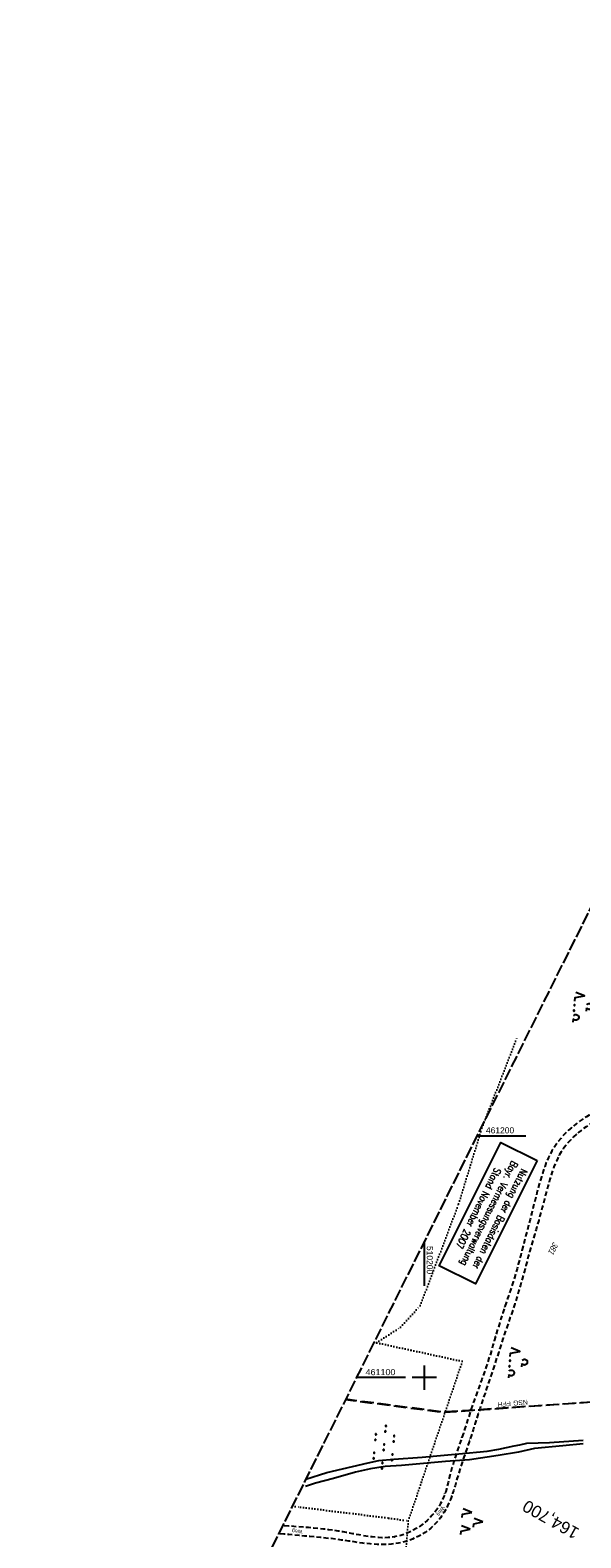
# Model space of a CAD drawing. Extents: x 510037 to 510706, y 460701 to 461658.
# Tile 10 of 34: x 510037 to 510265, y 461034 to 461657. Entities that reach past the tile are written whole.
import ezdxf
from ezdxf.enums import TextEntityAlignment as Align

# ---------------------------------------------------------------- set-up
doc = ezdxf.new("R2010")
doc.units = 0
doc.header["$LTSCALE"] = 10
doc.header["$MEASUREMENT"] = 0
for name, pattern in [('LT00', [0]), ('LT05', [0.7, 0.5, -0.2]), ('LT11', [0.3, 0.2, -0.1]), ('LT14', [0.6, 0.5, -0.1]), ('LT17', [0.15, 0.1, -0.05]), ('PUNKTX2_STR', [0.6, 0.1, -0.5])]:
    doc.linetypes.add(name, pattern=pattern)
doc.layers.get('0').update_dxf_attribs({"linetype": 'LT00'})
for name, color, linetype in [('--EK_FBR', 1, 'LT00'), ('--EK_ST-93-1', 30, 'LT17'), ('DFK_FLUR_NR', 250, 'LT00'), ('DFK_NUTZUNG', 250, 'LT00'), ('DFK_NUTZUNGSGRENZE', 70, 'PUNKTX2_STR'), ('DFK_STAND', 22, 'LT00'), ('DFK_TOPO-ANL', 252, 'LT00'), ('FELDWEG_TEXT', 250, 'Continuous'), ('FFH', 61, 'LT05'), ('FFH_TEXT', 61, 'LT00'), ('NSG', 61, 'LT05'), ('NSG_TEXT', 61, 'LT00'), ('V108_FELDWEG', 250, 'LT11'), ('V108_RASTER', 250, 'LT00')]:
    doc.layers.add(name, color=color, linetype=linetype)
doc.layers.add('-BLATT_108-RAND', color=7, linetype='LT14', plot=False)
doc.styles.add('Beschrift', font='ARIAL.TTF')
doc.styles.get("Standard").update_dxf_attribs({"font": 'ARIAL.TTF'})
doc.styles.add('Versorgungsltg', font='ARIAL.TTF', dxfattribs={"width": 0.8, "height": 2})

# ---------------------------------------------------------------- blocks, each defined once
blk = doc.blocks.new('SYMB7161')
at = {"color": 0, "linetype": 'ByBlock'}
for p, q in [((-0.045, 0.2), (0.095, 0.2)), ((-0.010394, 0.36196), (0.00202, 0.33426)), ((-0.13, -0.287081), (-0.13, -0.312919)), ((-0.125, -0.317106), (-0.125, -0.282895)), ((-0.12, -0.280836), (-0.12, -0.319164)), ((-0.115, -0.319796), (-0.115, -0.280204)), ((-0.11, -0.280836), (-0.11, -0.319164)), ((-0.105, -0.317106), (-0.105, -0.282895)), ((-0.1, -0.287081), (-0.1, -0.312919)), ((-0.095, -0.300126), (-0.095, -0.299855)), ((0.1, -0.287081), (0.1, -0.312919)), ((0.105, -0.317106), (0.105, -0.282895)), ((0.11, -0.280836), (0.11, -0.319164)), ((0.115, -0.319796), (0.115, -0.280204)), ((0.12, -0.280836), (0.12, -0.319164)), ((0.125, -0.317106), (0.125, -0.282895)), ((0.13, -0.287081), (0.13, -0.312919)), ((0.135, -0.300126), (0.135, -0.299855)), ((0.455, -0.3), (0.595, -0.3))]:
    blk.add_line(p, q, dxfattribs=at)
for points in [[(-0.285, -0.3), (-0.425, -0.3), (-0.535, 0.07), (-0.645, -0.3)], [(-0.183816, 0.201692), (-0.205967, 0.222447), (-0.222225, 0.248081), (-0.231557, 0.276966), (-0.23337, 0.307267), (-0.227549, 0.337058), (-0.214463, 0.364448), (-0.194944, 0.387696), (-0.170232, 0.405324), (-0.141898, 0.416213), (-0.11174, 0.419672), (-0.081676, 0.415479), (-0.053615, 0.403902), (-0.02934, 0.385677), (-0.010394, 0.36196)], [(-0.005471, 0.245438), (-0.022349, 0.220208), (-0.045, 0.2)], [(0.00202, 0.33426), (0.007114, 0.304335), (0.004563, 0.274087), (-0.005471, 0.245438)], [(-0.095, -0.3), (-0.096981, -0.291322), (-0.10253, -0.284363), (-0.11055, -0.280501), (-0.11945, -0.280501), (-0.12747, -0.284363), (-0.133019, -0.291322), (-0.135, -0.3), (-0.133019, -0.308678), (-0.12747, -0.315637), (-0.11945, -0.319499), (-0.11055, -0.319499), (-0.10253, -0.315637), (-0.096981, -0.308678), (-0.095, -0.3)], [(0.135, -0.3), (0.133019, -0.291322), (0.12747, -0.284363), (0.11945, -0.280501), (0.11055, -0.280501), (0.10253, -0.284363), (0.096981, -0.291322), (0.095, -0.3), (0.096981, -0.308678), (0.10253, -0.315637), (0.11055, -0.319499), (0.11945, -0.319499), (0.12747, -0.315637), (0.133019, -0.308678), (0.135, -0.3)], [(0.316184, -0.298308), (0.293761, -0.277945), (0.277151, -0.252617), (0.267411, -0.223936), (0.265164, -0.19373), (0.270551, -0.163923), (0.283231, -0.136415), (0.302394, -0.112959), (0.32682, -0.095047), (0.354953, -0.083823), (0.385, -0.08), (0.415047, -0.083823), (0.44318, -0.095047), (0.467606, -0.112959), (0.486769, -0.136415), (0.499449, -0.163923), (0.504836, -0.19373), (0.502589, -0.223936), (0.492849, -0.252617), (0.476239, -0.277945), (0.453816, -0.298308)]]:
    blk.add_lwpolyline(points, dxfattribs=at)
blk = doc.blocks.new('SYMB7221')
at = {"color": 0, "linetype": 'ByBlock'}
for p, q in [((0, 0.435), (-0.11, 0.065)), ((0.11, 0.065), (0, 0.435)), ((0.25, 0.065), (0.11, 0.065)), ((-0.35, -0.065), (-0.46, -0.435)), ((0.35, -0.065), (0.24, -0.435))]:
    blk.add_line(p, q, dxfattribs=at)
for points in [[(-0.1, -0.435), (-0.24, -0.435), (-0.35, -0.065)], [(0.6, -0.435), (0.46, -0.435), (0.35, -0.065)]]:
    blk.add_lwpolyline(points, dxfattribs=at)
blk = doc.blocks.new('SYMB7110')
at = {"color": 0, "linetype": 'ByBlock'}
for p, q in [((-0.9, 0.012919), (-0.9, -0.012919)), ((-0.895, -0.017106), (-0.895, 0.017105)), ((-0.89, 0.019164), (-0.89, -0.019164)), ((-0.885, -0.019797), (-0.885, 0.019796)), ((-0.88, 0.019164), (-0.88, -0.019164)), ((-0.875, -0.017106), (-0.875, 0.017105)), ((-0.87, 0.012919), (-0.87, -0.012919)), ((-0.865, -0.000126), (-0.865, 0.000145)), ((-0.67, 0.012919), (-0.67, -0.012919)), ((-0.665, -0.017106), (-0.665, 0.017105)), ((-0.66, 0.019164), (-0.66, -0.019164)), ((-0.655, -0.019797), (-0.655, 0.019796)), ((-0.65, 0.019164), (-0.65, -0.019164)), ((-0.645, -0.017106), (-0.645, 0.017105)), ((-0.64, 0.012919), (-0.64, -0.012919)), ((-0.635, -0.000126), (-0.635, 0.000145)), ((-0.515, 0.392919), (-0.515, 0.367081)), ((-0.51, 0.362895), (-0.51, 0.397105)), ((-0.505, 0.399164), (-0.505, 0.360836)), ((-0.5, 0.360204), (-0.5, 0.399796)), ((-0.495, 0.399164), (-0.495, 0.360836)), ((-0.49, 0.362895), (-0.49, 0.397105)), ((-0.485, 0.392919), (-0.485, 0.367081)), ((-0.48, 0.379874), (-0.48, 0.380145)), ((-0.285, 0.392919), (-0.285, 0.367081)), ((-0.28, 0.362895), (-0.28, 0.397105)), ((-0.275, 0.399164), (-0.275, 0.360836)), ((-0.27, 0.360204), (-0.27, 0.399796)), ((-0.265, 0.399164), (-0.265, 0.360836)), ((-0.26, 0.362895), (-0.26, 0.397105)), ((-0.255, 0.392919), (-0.255, 0.367081)), ((-0.25, 0.379874), (-0.25, 0.380146)), ((-0.13, 0.012919), (-0.13, -0.012919)), ((-0.125, -0.017105), (-0.125, 0.017105)), ((-0.12, 0.019164), (-0.12, -0.019164)), ((-0.115, -0.019796), (-0.115, 0.019796)), ((-0.11, 0.019164), (-0.11, -0.019164)), ((-0.105, -0.017105), (-0.105, 0.017105)), ((-0.1, 0.012919), (-0.1, -0.012919)), ((-0.095, -0.000126), (-0.095, 0.000146)), ((0.1, 0.012919), (0.1, -0.012919)), ((0.105, -0.017105), (0.105, 0.017105)), ((0.11, 0.019164), (0.11, -0.019164)), ((0.115, -0.019796), (0.115, 0.019796)), ((0.12, 0.019164), (0.12, -0.019164)), ((0.125, -0.017105), (0.125, 0.017105)), ((0.13, 0.012919), (0.13, -0.012919)), ((0.135, -0.000126), (0.135, 0.000146)), ((0.255, 0.392919), (0.255, 0.367081)), ((0.26, 0.362895), (0.26, 0.397105)), ((0.265, 0.399164), (0.265, 0.360836)), ((0.27, 0.360204), (0.27, 0.399796)), ((0.275, 0.399164), (0.275, 0.360836)), ((0.28, 0.362895), (0.28, 0.397105)), ((0.285, 0.392919), (0.285, 0.367081)), ((0.29, 0.379874), (0.29, 0.380145)), ((0.485, 0.392919), (0.485, 0.367081)), ((0.49, 0.362895), (0.49, 0.397105)), ((0.495, 0.399164), (0.495, 0.360836)), ((0.5, 0.360204), (0.5, 0.399796)), ((0.505, 0.399164), (0.505, 0.360836)), ((0.51, 0.362895), (0.51, 0.397105)), ((0.515, 0.392919), (0.515, 0.367081)), ((0.52, 0.379874), (0.52, 0.380146)), ((0.64, 0.012919), (0.64, -0.012919)), ((0.645, -0.017105), (0.645, 0.017105)), ((0.65, 0.019164), (0.65, -0.019164)), ((0.655, -0.019796), (0.655, 0.019796)), ((0.66, 0.019164), (0.66, -0.019164)), ((0.665, -0.017105), (0.665, 0.017105)), ((0.67, 0.012919), (0.67, -0.012919)), ((0.675, -0.000126), (0.675, 0.000146)), ((0.87, 0.012919), (0.87, -0.012919)), ((0.875, -0.017105), (0.875, 0.017105)), ((0.88, 0.019164), (0.88, -0.019164)), ((0.885, -0.019796), (0.885, 0.019796)), ((0.89, 0.019164), (0.89, -0.019164)), ((0.895, -0.017105), (0.895, 0.017105)), ((0.9, 0.012919), (0.9, -0.012919)), ((0.905, -0.000126), (0.905, 0.000146)), ((-0.515, -0.367081), (-0.515, -0.392919)), ((-0.51, -0.397105), (-0.51, -0.362895)), ((-0.505, -0.360836), (-0.505, -0.399164)), ((-0.5, -0.399796), (-0.5, -0.360204)), ((-0.495, -0.360836), (-0.495, -0.399164)), ((-0.49, -0.397106), (-0.49, -0.362895)), ((-0.485, -0.367081), (-0.485, -0.392919)), ((-0.48, -0.380126), (-0.48, -0.379855)), ((-0.285, -0.367081), (-0.285, -0.392919)), ((-0.28, -0.397105), (-0.28, -0.362895)), ((-0.275, -0.360836), (-0.275, -0.399164)), ((-0.27, -0.399796), (-0.27, -0.360204)), ((-0.265, -0.360836), (-0.265, -0.399164)), ((-0.26, -0.397105), (-0.26, -0.362895)), ((-0.255, -0.367081), (-0.255, -0.392919)), ((-0.25, -0.380126), (-0.25, -0.379855)), ((0.255, -0.367081), (0.255, -0.392919)), ((0.26, -0.397105), (0.26, -0.362895)), ((0.265, -0.360836), (0.265, -0.399164)), ((0.27, -0.399796), (0.27, -0.360204)), ((0.275, -0.360836), (0.275, -0.399164)), ((0.28, -0.397105), (0.28, -0.362895)), ((0.285, -0.367081), (0.285, -0.392919)), ((0.29, -0.380126), (0.29, -0.379855)), ((0.485, -0.367081), (0.485, -0.392919)), ((0.49, -0.397105), (0.49, -0.362895)), ((0.495, -0.360836), (0.495, -0.399164)), ((0.5, -0.399796), (0.5, -0.360204)), ((0.505, -0.360836), (0.505, -0.399164)), ((0.51, -0.397105), (0.51, -0.362895)), ((0.515, -0.367081), (0.515, -0.392919)), ((0.52, -0.380126), (0.52, -0.379855))]:
    blk.add_line(p, q, dxfattribs=at)
for points in [[(-0.865, 0), (-0.866981, 0.008678), (-0.87253, 0.015637), (-0.88055, 0.019498), (-0.88945, 0.019498), (-0.89747, 0.015637), (-0.903019, 0.008678), (-0.905, 0)], [(-0.905, 0), (-0.903019, -0.008678), (-0.89747, -0.015637), (-0.88945, -0.019499), (-0.88055, -0.019499), (-0.87253, -0.015637), (-0.866981, -0.008678), (-0.865, 0)], [(-0.635, 0), (-0.636981, 0.008678), (-0.64253, 0.015637), (-0.65055, 0.019498), (-0.65945, 0.019498), (-0.66747, 0.015637), (-0.673019, 0.008678), (-0.675, 0)], [(-0.675, 0), (-0.673019, -0.008678), (-0.66747, -0.015637), (-0.65945, -0.019499), (-0.65055, -0.019499), (-0.64253, -0.015637), (-0.636981, -0.008678), (-0.635, 0)], [(-0.48, 0.38), (-0.481981, 0.388678), (-0.48753, 0.395637), (-0.49555, 0.399499), (-0.50445, 0.399499), (-0.51247, 0.395637), (-0.518019, 0.388678), (-0.52, 0.38), (-0.518019, 0.371322), (-0.51247, 0.364363), (-0.50445, 0.360501), (-0.49555, 0.360501), (-0.48753, 0.364363), (-0.481981, 0.371322), (-0.48, 0.38)], [(-0.25, 0.38), (-0.251981, 0.388678), (-0.25753, 0.395637), (-0.26555, 0.399499), (-0.27445, 0.399499), (-0.28247, 0.395637), (-0.288019, 0.388678), (-0.29, 0.38), (-0.288019, 0.371322), (-0.28247, 0.364363), (-0.27445, 0.360501), (-0.26555, 0.360501), (-0.25753, 0.364363), (-0.251981, 0.371322), (-0.25, 0.38)], [(-0.095, 0), (-0.096981, 0.008678), (-0.10253, 0.015637), (-0.11055, 0.019499), (-0.11945, 0.019499), (-0.12747, 0.015637), (-0.133019, 0.008678), (-0.135, 0)], [(-0.135, 0), (-0.133019, -0.008678), (-0.12747, -0.015637), (-0.11945, -0.019499), (-0.11055, -0.019499), (-0.10253, -0.015637), (-0.096981, -0.008678), (-0.095, 0)], [(0.135, 0), (0.133019, 0.008678), (0.12747, 0.015637), (0.11945, 0.019499), (0.11055, 0.019499), (0.10253, 0.015637), (0.096981, 0.008678), (0.095, 0)], [(0.095, 0), (0.096981, -0.008678), (0.10253, -0.015637), (0.11055, -0.019499), (0.11945, -0.019499), (0.12747, -0.015637), (0.133019, -0.008678), (0.135, 0)], [(0.29, 0.38), (0.288019, 0.388678), (0.28247, 0.395637), (0.27445, 0.399499), (0.26555, 0.399499), (0.25753, 0.395637), (0.251981, 0.388678), (0.25, 0.38), (0.251981, 0.371322), (0.25753, 0.364363), (0.26555, 0.360501), (0.27445, 0.360501), (0.28247, 0.364363), (0.288019, 0.371322), (0.29, 0.38)], [(0.52, 0.38), (0.518019, 0.388678), (0.51247, 0.395637), (0.50445, 0.399499), (0.495549, 0.399499), (0.48753, 0.395637), (0.481981, 0.388678), (0.48, 0.38), (0.481981, 0.371322), (0.48753, 0.364363), (0.495549, 0.360501), (0.50445, 0.360501), (0.51247, 0.364363), (0.518019, 0.371322), (0.52, 0.38)], [(0.675, 0), (0.673019, 0.008678), (0.66747, 0.015637), (0.65945, 0.019499), (0.65055, 0.019499), (0.64253, 0.015637), (0.636981, 0.008678), (0.635, 0)], [(0.635, 0), (0.636981, -0.008678), (0.64253, -0.015637), (0.65055, -0.019499), (0.65945, -0.019499), (0.66747, -0.015637), (0.673019, -0.008678), (0.675, 0)], [(0.905, 0), (0.903019, 0.008678), (0.89747, 0.015637), (0.88945, 0.019499), (0.88055, 0.019499), (0.87253, 0.015637), (0.866981, 0.008678), (0.865, 0)], [(0.865, 0), (0.866981, -0.008678), (0.87253, -0.015637), (0.88055, -0.019499), (0.88945, -0.019499), (0.89747, -0.015637), (0.903019, -0.008678), (0.905, 0)], [(-0.48, -0.38), (-0.481981, -0.371322), (-0.48753, -0.364363), (-0.49555, -0.360501), (-0.50445, -0.360501), (-0.51247, -0.364363), (-0.518019, -0.371322), (-0.52, -0.38), (-0.518019, -0.388678), (-0.51247, -0.395637), (-0.50445, -0.399499), (-0.49555, -0.399499), (-0.48753, -0.395637), (-0.481981, -0.388678), (-0.48, -0.38)], [(-0.25, -0.38), (-0.251981, -0.371322), (-0.25753, -0.364363), (-0.26555, -0.360501), (-0.27445, -0.360501), (-0.28247, -0.364363), (-0.288019, -0.371322), (-0.29, -0.38), (-0.288019, -0.388678), (-0.28247, -0.395637), (-0.27445, -0.399499), (-0.26555, -0.399499), (-0.25753, -0.395637), (-0.251981, -0.388678), (-0.25, -0.38)], [(0.29, -0.38), (0.288019, -0.371322), (0.28247, -0.364363), (0.27445, -0.360501), (0.26555, -0.360501), (0.25753, -0.364363), (0.251981, -0.371322), (0.25, -0.38), (0.251981, -0.388678), (0.25753, -0.395637), (0.26555, -0.399499), (0.27445, -0.399499), (0.28247, -0.395637), (0.288019, -0.388678), (0.29, -0.38)], [(0.52, -0.38), (0.518019, -0.371322), (0.51247, -0.364363), (0.50445, -0.360501), (0.495549, -0.360501), (0.48753, -0.364363), (0.481981, -0.371322), (0.48, -0.38), (0.481981, -0.388678), (0.48753, -0.395637), (0.495549, -0.399499), (0.50445, -0.399499), (0.51247, -0.395637), (0.518019, -0.388678), (0.52, -0.38)]]:
    blk.add_lwpolyline(points, dxfattribs=at)
blk = doc.blocks.new('SYMB0011')
at = {"color": 0, "linetype": 'ByBlock'}
for p, q in [((0.5, 0), (-0.5, 0)), ((0, 0.5), (0, -0.5))]:
    blk.add_line(p, q, dxfattribs=at)

msp = doc.modelspace()

# ---------------------------------------------------------------- linework, layer by layer
at = {"layer": '--EK_FBR', "linetype": 'LT11', "flags": 128}
for points in [[(510307.57, 461230.42), (510293.5, 461221.59), (510292.2, 461220.76), (510290.91, 461219.91), (510289.63, 461219.05), (510288.35, 461218.18), (510287.08, 461217.3), (510285.81, 461216.42), (510284.55, 461215.53), (510282.67, 461214.23), (510280.79, 461212.93), (510278.9, 461211.65), (510277, 461210.37), (510275.1, 461209.11), (510273.18, 461207.87), (510272.11, 461207.18), (510271.04, 461206.5), (510269.97, 461205.82), (510268.91, 461205.13), (510267.86, 461204.43), (510266.81, 461203.71), (510265.78, 461202.98), (510264.77, 461202.22), (510263.78, 461201.43), (510262.82, 461200.61), (510261.63, 461199.52), (510260.49, 461198.38), (510259.41, 461197.18), (510258.39, 461195.94), (510257.42, 461194.64), (510256.53, 461193.3), (510255.72, 461191.92), (510255.1, 461190.76), (510254.54, 461189.56), (510254.01, 461188.35), (510253.53, 461187.12), (510253.08, 461185.88), (510252.66, 461184.62), (510252.27, 461183.35), (510251.89, 461182.08), (510251.52, 461180.8), (510251.04, 461179.06), (510250.56, 461177.32), (510250.1, 461175.57), (510249.64, 461173.83), (510249.18, 461172.09), (510248.72, 461170.35), (510248.25, 461168.61), (510247.77, 461166.88), (510247.24, 461165.01), (510246.7, 461163.14), (510246.15, 461161.28), (510245.6, 461159.41), (510245.05, 461157.55), (510244.51, 461155.68), (510243.98, 461153.81), (510243.46, 461151.94), (510242.95, 461150.07), (510242.45, 461148.2), (510241.96, 461146.33), (510241.46, 461144.46), (510240.96, 461142.58), (510240.44, 461140.72), (510239.71, 461138.16), (510238.95, 461135.61), (510238.17, 461133.07), (510237.36, 461130.53), (510236.53, 461128), (510235.95, 461126.28), (510235.36, 461124.57), (510234.78, 461122.85), (510234.19, 461121.14), (510233.6, 461119.42), (510233.02, 461117.7), (510232.44, 461115.98), (510231.85, 461114.19), (510231.27, 461112.39), (510230.7, 461110.59), (510230.12, 461108.8), (510229.55, 461107), (510228.97, 461105.2), (510228.39, 461103.41), (510227.73, 461101.42), (510227.07, 461099.45), (510226.4, 461097.47), (510225.73, 461095.5), (510225.06, 461093.52), (510224.39, 461091.54), (510223.74, 461089.56), (510223.01, 461087.35), (510222.29, 461085.12), (510221.57, 461082.9), (510220.86, 461080.68), (510220.14, 461078.45), (510219.42, 461076.23), (510218.69, 461074.01), (510218.1, 461072.29), (510217.52, 461070.56), (510216.93, 461068.84), (510216.34, 461067.11), (510215.76, 461065.38), (510215.19, 461063.65), (510214.63, 461061.92), (510214.09, 461060.18), (510213.57, 461058.44), (510213.26, 461057.37), (510212.95, 461056.31), (510212.65, 461055.24), (510212.34, 461054.17), (510212.01, 461053.11), (510211.67, 461052.04), (510211.3, 461050.99), (510210.79, 461049.63), (510210.23, 461048.28), (510209.61, 461046.96), (510208.95, 461045.66), (510208.23, 461044.39), (510207.45, 461043.16), (510206.62, 461041.97), (510205.73, 461040.82), (510204.77, 461039.73), (510203.76, 461038.7), (510202.67, 461037.71), (510201.51, 461036.79), (510200.3, 461035.94), (510199.05, 461035.15), (510197.74, 461034.43), (510196.4, 461033.78), (510195.03, 461033.19), (510193.63, 461032.67), (510192.21, 461032.22), (510190.77, 461031.83), (510189.32, 461031.52), (510187.86, 461031.27), (510186.39, 461031.09), (510184.92, 461030.98), (510183.45, 461030.92), (510181.97, 461030.92), (510180.5, 461030.96), (510179.03, 461031.05), (510177.56, 461031.18), (510176.09, 461031.33), (510174.62, 461031.52), (510173.15, 461031.72), (510171.68, 461031.93), (510170.21, 461032.16), (510168.74, 461032.38), (510167.27, 461032.61), (510165.8, 461032.82), (510163.61, 461033.12), (510161.42, 461033.39), (510159.23, 461033.64), (510157.04, 461033.87), (510154.85, 461034.09), (510152.66, 461034.29), (510150.48, 461034.48), (510148.29, 461034.67), (510146.1, 461034.86), (510143.91, 461035.05), (510141.84, 461035.24), (510139.77, 461035.43), (510139.75, 461035.43)], [(510306.11, 461232.79), (510292.22, 461223.83), (510291.06, 461223.1), (510289.9, 461222.38), (510288.72, 461221.66), (510287.55, 461220.96), (510286.37, 461220.26), (510285.2, 461219.55), (510284.03, 461218.84), (510282.86, 461218.13), (510281.41, 461217.21), (510279.96, 461216.28), (510278.52, 461215.34), (510277.09, 461214.39), (510275.65, 461213.44), (510274.22, 461212.48), (510272.78, 461211.54), (510271.33, 461210.6), (510270.25, 461209.92), (510269.16, 461209.23), (510268.07, 461208.54), (510266.99, 461207.85), (510265.92, 461207.15), (510264.85, 461206.44), (510263.8, 461205.7), (510262.77, 461204.95), (510261.75, 461204.17), (510260.76, 461203.35), (510259.58, 461202.31), (510258.45, 461201.22), (510257.36, 461200.09), (510256.33, 461198.91), (510255.34, 461197.68), (510254.41, 461196.42), (510253.53, 461195.11), (510252.72, 461193.77), (510252.03, 461192.5), (510251.38, 461191.21), (510250.78, 461189.89), (510250.23, 461188.56), (510249.71, 461187.2), (510249.22, 461185.83), (510248.77, 461184.46), (510248.33, 461183.07), (510247.92, 461181.68), (510247.42, 461179.93), (510246.94, 461178.17), (510246.48, 461176.42), (510246.03, 461174.66), (510245.59, 461172.9), (510245.15, 461171.14), (510244.71, 461169.38), (510244.27, 461167.62), (510243.71, 461165.42), (510243.14, 461163.22), (510242.56, 461161.03), (510241.98, 461158.83), (510241.4, 461156.63), (510240.82, 461154.44), (510240.32, 461152.55), (510239.82, 461150.67), (510239.32, 461148.79), (510238.81, 461146.91), (510238.29, 461145.03), (510237.75, 461143.16), (510237.19, 461141.29), (510236.64, 461139.56), (510236.09, 461137.83), (510235.52, 461136.1), (510234.94, 461134.37), (510234.36, 461132.65), (510233.78, 461130.93), (510233.21, 461129.2), (510232.42, 461126.76), (510231.64, 461124.31), (510230.89, 461121.86), (510230.14, 461119.41), (510229.41, 461116.95), (510228.87, 461115.15), (510228.34, 461113.35), (510227.8, 461111.55), (510227.25, 461109.75), (510226.69, 461107.96), (510226.12, 461106.17), (510225.53, 461104.38), (510224.93, 461102.64), (510224.32, 461100.9), (510223.69, 461099.17), (510223.06, 461097.44), (510222.43, 461095.71), (510221.79, 461093.98), (510221.17, 461092.24), (510220.55, 461090.51), (510219.89, 461088.59), (510219.25, 461086.67), (510218.61, 461084.75), (510217.98, 461082.82), (510217.36, 461080.9), (510216.73, 461078.97), (510216.1, 461077.04), (510215.46, 461075.12), (510214.94, 461073.56), (510214.4, 461072.01), (510213.87, 461070.46), (510213.34, 461068.9), (510212.82, 461067.34), (510212.32, 461065.78), (510211.83, 461064.21), (510211.35, 461062.64), (510210.91, 461061.06), (510210.49, 461059.47), (510210.26, 461058.53), (510210.03, 461057.58), (510209.81, 461056.64), (510209.57, 461055.7), (510209.33, 461054.76), (510209.07, 461053.82), (510208.79, 461052.9), (510208.48, 461051.98), (510207.95, 461050.6), (510207.34, 461049.24), (510206.66, 461047.92), (510205.91, 461046.64), (510205.09, 461045.39), (510204.2, 461044.19), (510203.24, 461043.03), (510202.22, 461041.93), (510201.14, 461040.88), (510200.08, 461039.96), (510198.98, 461039.09), (510197.83, 461038.28), (510196.64, 461037.53), (510195.42, 461036.84), (510194.16, 461036.22), (510192.88, 461035.66), (510191.58, 461035.17), (510190.26, 461034.75), (510188.93, 461034.41), (510187.58, 461034.14), (510186.28, 461033.96), (510184.98, 461033.84), (510183.67, 461033.78), (510182.35, 461033.79), (510181.03, 461033.84), (510179.71, 461033.94), (510178.39, 461034.07), (510177.07, 461034.25), (510175.74, 461034.45), (510174.41, 461034.67), (510173.08, 461034.91), (510171.75, 461035.16), (510170.42, 461035.42), (510169.09, 461035.67), (510167.76, 461035.93), (510166.43, 461036.17), (510164.39, 461036.51), (510162.34, 461036.81), (510160.3, 461037.09), (510158.26, 461037.33), (510156.23, 461037.55), (510154.19, 461037.75), (510152.15, 461037.93), (510150.12, 461038.1), (510148.08, 461038.26), (510146.05, 461038.42), (510144.01, 461038.57), (510141.75, 461038.74), (510141.41, 461038.77)]]:
    msp.add_lwpolyline(points, dxfattribs=at)
at = {"layer": '-BLATT_108-RAND'}
msp.add_lwpolyline([(510449.46, 461657.25), (510037.07, 460829.27), (510293.97, 460701.31), (510706.36, 461529.3), (510449.46, 461657.25)], dxfattribs=at)
at = {"layer": 'DFK_NUTZUNGSGRENZE', "ltscale": 0.2}
for p, q in [((510223.79, 461203.35), (510238.16, 461240.31)), ((510214.16, 461171.91), (510223.79, 461203.35)), ((510198.26, 461129.75), (510214.16, 461171.91)), ((510190.18, 461120.9), (510198.26, 461129.75)), ((510180.22, 461114.44), (510190.18, 461120.9)), ((510179.22, 461114.67), (510215.67, 461106.72)), ((510215.67, 461106.72), (510193.33, 461040.76)), ((510145.46, 461046.89), (510148.81, 461046.39)), ((510148.81, 461046.39), (510170.5, 461043.77)), ((510170.5, 461043.77), (510185.28, 461041.89)), ((510185.28, 461041.89), (510193.33, 461040.76)), ((510193.33, 461040.76), (510189.7, 460996.06))]:
    msp.add_line(p, q, dxfattribs=at)
at = {"layer": 'DFK_STAND'}
msp.add_lwpolyline([(510246.57, 461189.75), (510221.16, 461138.72), (510206.11, 461146.22), (510231.53, 461197.24)], close=True, dxfattribs=at)
at = {"layer": 'DFK_TOPO-ANL'}
for p, q in [((510237.1, 461071.81), (510239.49, 461072.2)), ((510239.49, 461072.2), (510242.34, 461072.81)), ((510242.34, 461072.81), (510251.66, 461073.12)), ((510251.66, 461073.12), (510265.62, 461074.14)), ((510265.59, 461072.62), (510257.21, 461071.74)), ((510181.12, 461065.66), (510187.35, 461066.27)), ((510187.35, 461066.27), (510199.06, 461067.13)), ((510199.06, 461067.13), (510214.22, 461068.5)), ((510218.58, 461066.04), (510208.67, 461065.28)), ((510214.22, 461068.5), (510226, 461069.5)), ((510230.52, 461067.78), (510218.58, 461066.04)), ((510226, 461069.5), (510230.71, 461070.42)), ((510238.91, 461069.22), (510230.52, 461067.78)), ((510230.71, 461070.42), (510237.1, 461071.81)), ((510245.45, 461070.67), (510238.91, 461069.22)), ((510257.21, 461071.74), (510245.45, 461070.67)), ((510150.96, 461057.94), (510159.65, 461060.71)), ((510159.65, 461060.71), (510176.73, 461064.81)), ((510171.53, 461060.84), (510162.49, 461058.23)), ((510177.69, 461062.3), (510171.53, 461060.84)), ((510176.73, 461064.81), (510181.12, 461065.66)), ((510183.75, 461063.17), (510177.69, 461062.3)), ((510190.49, 461063.65), (510183.75, 461063.17)), ((510208.67, 461065.28), (510190.49, 461063.65)), ((510154.98, 461056.29), (510150.85, 461055.02)), ((510162.49, 461058.23), (510154.98, 461056.29))]:
    msp.add_line(p, q, dxfattribs=at)
at = {"layer": 'FFH', "flags": 128}
msp.add_lwpolyline([(510538.04, 461613.13), (510423.5, 461393.5), (510381.5, 461342), (510324.5, 461295.5), (510279.5, 461258), (510299.5, 461092), (510208, 461085.5), (510167.33, 461090.8)], dxfattribs=at)
at = {"layer": 'NSG', "flags": 128}
msp.add_lwpolyline([(510538.04, 461613.13), (510423.58, 461393.41), (510381.68, 461341.8), (510324.57, 461295.46), (510279.53, 461258.23), (510299.75, 461091.8), (510207.87, 461085.74), (510167.44, 461091.03)], dxfattribs=at)
at = {"layer": 'V108_FELDWEG', "flags": 128}
for points in [[(510307.57, 461230.42), (510293.5, 461221.59), (510292.2, 461220.76), (510290.91, 461219.91), (510289.63, 461219.05), (510288.35, 461218.18), (510287.08, 461217.3), (510285.81, 461216.42), (510284.55, 461215.53), (510282.67, 461214.23), (510280.79, 461212.93), (510278.9, 461211.65), (510277, 461210.37), (510275.1, 461209.11), (510273.18, 461207.87), (510272.11, 461207.18), (510271.04, 461206.5), (510269.97, 461205.82), (510268.91, 461205.13), (510267.86, 461204.43), (510266.81, 461203.71), (510265.78, 461202.98), (510264.77, 461202.22), (510263.78, 461201.43), (510262.82, 461200.61), (510261.63, 461199.52), (510260.49, 461198.38), (510259.41, 461197.18), (510258.39, 461195.94), (510257.42, 461194.64), (510256.53, 461193.3), (510255.72, 461191.92), (510255.1, 461190.76), (510254.54, 461189.56), (510254.01, 461188.35), (510253.53, 461187.12), (510253.08, 461185.88), (510252.66, 461184.62), (510252.27, 461183.35), (510251.89, 461182.08), (510251.52, 461180.8), (510251.04, 461179.06), (510250.56, 461177.32), (510250.1, 461175.57), (510249.64, 461173.83), (510249.18, 461172.09), (510248.72, 461170.35), (510248.25, 461168.61), (510247.77, 461166.88), (510247.24, 461165.01), (510246.7, 461163.14), (510246.15, 461161.28), (510245.6, 461159.41), (510245.05, 461157.55), (510244.51, 461155.68), (510243.98, 461153.81), (510243.46, 461151.94), (510242.95, 461150.07), (510242.45, 461148.2), (510241.96, 461146.33), (510241.46, 461144.46), (510240.96, 461142.58), (510240.44, 461140.72), (510239.71, 461138.16), (510238.95, 461135.61), (510238.17, 461133.07), (510237.36, 461130.53), (510236.53, 461128), (510235.95, 461126.28), (510235.36, 461124.57), (510234.78, 461122.85), (510234.19, 461121.14), (510233.6, 461119.42), (510233.02, 461117.7), (510232.44, 461115.98), (510231.85, 461114.19), (510231.27, 461112.39), (510230.7, 461110.59), (510230.12, 461108.8), (510229.55, 461107), (510228.97, 461105.2), (510228.39, 461103.41), (510227.73, 461101.42), (510227.07, 461099.45), (510226.4, 461097.47), (510225.73, 461095.5), (510225.06, 461093.52), (510224.39, 461091.54), (510223.74, 461089.56), (510223.01, 461087.35), (510222.29, 461085.12), (510221.57, 461082.9), (510220.86, 461080.68), (510220.14, 461078.45), (510219.42, 461076.23), (510218.69, 461074.01), (510218.1, 461072.29), (510217.52, 461070.56), (510216.93, 461068.84), (510216.34, 461067.11), (510215.76, 461065.38), (510215.19, 461063.65), (510214.63, 461061.92), (510214.09, 461060.18), (510213.57, 461058.44), (510213.26, 461057.37), (510212.95, 461056.31), (510212.65, 461055.24), (510212.34, 461054.17), (510212.01, 461053.11), (510211.67, 461052.04), (510211.3, 461050.99), (510210.79, 461049.63), (510210.23, 461048.28), (510209.61, 461046.96), (510208.95, 461045.66), (510208.23, 461044.39), (510207.45, 461043.16), (510206.62, 461041.97), (510205.73, 461040.82), (510204.77, 461039.73), (510203.76, 461038.7), (510202.67, 461037.71), (510201.51, 461036.79), (510200.3, 461035.94), (510199.05, 461035.15), (510197.74, 461034.43), (510196.4, 461033.78), (510195.03, 461033.19), (510193.63, 461032.67), (510192.21, 461032.22), (510190.77, 461031.83), (510189.32, 461031.52), (510187.86, 461031.27), (510186.39, 461031.09), (510184.92, 461030.98), (510183.45, 461030.92), (510181.97, 461030.92), (510180.5, 461030.96), (510179.03, 461031.05), (510177.56, 461031.18), (510176.09, 461031.33), (510174.62, 461031.52), (510173.15, 461031.72), (510171.68, 461031.93), (510170.21, 461032.16), (510168.74, 461032.38), (510167.27, 461032.61), (510165.8, 461032.82), (510163.61, 461033.12), (510161.42, 461033.39), (510159.23, 461033.64), (510157.04, 461033.87), (510154.85, 461034.09), (510152.66, 461034.29), (510150.48, 461034.48), (510148.29, 461034.67), (510146.1, 461034.86), (510143.91, 461035.05), (510141.84, 461035.24), (510139.77, 461035.43), (510139.75, 461035.43)], [(510306.11, 461232.79), (510292.22, 461223.83), (510291.06, 461223.1), (510289.9, 461222.38), (510288.72, 461221.66), (510287.55, 461220.96), (510286.37, 461220.26), (510285.2, 461219.55), (510284.03, 461218.84), (510282.86, 461218.13), (510281.41, 461217.21), (510279.96, 461216.28), (510278.52, 461215.34), (510277.09, 461214.39), (510275.65, 461213.44), (510274.22, 461212.48), (510272.78, 461211.54), (510271.33, 461210.6), (510270.25, 461209.92), (510269.16, 461209.23), (510268.07, 461208.54), (510266.99, 461207.85), (510265.92, 461207.15), (510264.85, 461206.44), (510263.8, 461205.7), (510262.77, 461204.95), (510261.75, 461204.17), (510260.76, 461203.35), (510259.58, 461202.31), (510258.45, 461201.22), (510257.36, 461200.09), (510256.33, 461198.91), (510255.34, 461197.68), (510254.41, 461196.42), (510253.53, 461195.11), (510252.72, 461193.77), (510252.03, 461192.5), (510251.38, 461191.21), (510250.78, 461189.89), (510250.23, 461188.56), (510249.71, 461187.2), (510249.22, 461185.83), (510248.77, 461184.46), (510248.33, 461183.07), (510247.92, 461181.68), (510247.42, 461179.93), (510246.94, 461178.17), (510246.48, 461176.42), (510246.03, 461174.66), (510245.59, 461172.9), (510245.15, 461171.14), (510244.71, 461169.38), (510244.27, 461167.62), (510243.71, 461165.42), (510243.14, 461163.22), (510242.56, 461161.03), (510241.98, 461158.83), (510241.4, 461156.63), (510240.82, 461154.44), (510240.32, 461152.55), (510239.82, 461150.67), (510239.32, 461148.79), (510238.81, 461146.91), (510238.29, 461145.03), (510237.75, 461143.16), (510237.19, 461141.29), (510236.64, 461139.56), (510236.09, 461137.83), (510235.52, 461136.1), (510234.94, 461134.37), (510234.36, 461132.65), (510233.78, 461130.93), (510233.21, 461129.2), (510232.42, 461126.76), (510231.64, 461124.31), (510230.89, 461121.86), (510230.14, 461119.41), (510229.41, 461116.95), (510228.87, 461115.15), (510228.34, 461113.35), (510227.8, 461111.55), (510227.25, 461109.75), (510226.69, 461107.96), (510226.12, 461106.17), (510225.53, 461104.38), (510224.93, 461102.64), (510224.32, 461100.9), (510223.69, 461099.17), (510223.06, 461097.44), (510222.43, 461095.71), (510221.79, 461093.98), (510221.17, 461092.24), (510220.55, 461090.51), (510219.89, 461088.59), (510219.25, 461086.67), (510218.61, 461084.75), (510217.98, 461082.82), (510217.36, 461080.9), (510216.73, 461078.97), (510216.1, 461077.04), (510215.46, 461075.12), (510214.94, 461073.56), (510214.4, 461072.01), (510213.87, 461070.46), (510213.34, 461068.9), (510212.82, 461067.34), (510212.32, 461065.78), (510211.83, 461064.21), (510211.35, 461062.64), (510210.91, 461061.06), (510210.49, 461059.47), (510210.26, 461058.53), (510210.03, 461057.58), (510209.81, 461056.64), (510209.57, 461055.7), (510209.33, 461054.76), (510209.07, 461053.82), (510208.79, 461052.9), (510208.48, 461051.98), (510207.95, 461050.6), (510207.34, 461049.24), (510206.66, 461047.92), (510205.91, 461046.64), (510205.09, 461045.39), (510204.2, 461044.19), (510203.24, 461043.03), (510202.22, 461041.93), (510201.14, 461040.88), (510200.08, 461039.96), (510198.98, 461039.09), (510197.83, 461038.28), (510196.64, 461037.53), (510195.42, 461036.84), (510194.16, 461036.22), (510192.88, 461035.66), (510191.58, 461035.17), (510190.26, 461034.75), (510188.93, 461034.41), (510187.58, 461034.14), (510186.28, 461033.96), (510184.98, 461033.84), (510183.67, 461033.78), (510182.35, 461033.79), (510181.03, 461033.84), (510179.71, 461033.94), (510178.39, 461034.07), (510177.07, 461034.25), (510175.74, 461034.45), (510174.41, 461034.67), (510173.08, 461034.91), (510171.75, 461035.16), (510170.42, 461035.42), (510169.09, 461035.67), (510167.76, 461035.93), (510166.43, 461036.17), (510164.39, 461036.51), (510162.34, 461036.81), (510160.3, 461037.09), (510158.26, 461037.33), (510156.23, 461037.55), (510154.19, 461037.75), (510152.15, 461037.93), (510150.12, 461038.1), (510148.08, 461038.26), (510146.05, 461038.42), (510144.01, 461038.57), (510141.75, 461038.74), (510141.41, 461038.77)]]:
    msp.add_lwpolyline(points, dxfattribs=at)
at = {"layer": 'V108_RASTER'}
for p, q in [((510221.72, 461200), (510241.96, 461200)), ((510200, 461137.9), (510200, 461156.4)), ((510200, 461095), (510200, 461105)), ((510192.15, 461100), (510171.91, 461100)), ((510205, 461100), (510195, 461100))]:
    msp.add_line(p, q, dxfattribs=at)

# ---------------------------------------------------------------- block references
at = {"layer": 'DFK_NUTZUNG', "xscale": 10.00000000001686, "yscale": 10, "zscale": 10, "rotation": 264.7377100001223}
for name, p in [('SYMB7161', (510264.92, 461252.62)), ('SYMB7161', (510238.24, 461105.55)), ('SYMB7110', (510183.27, 461071.21)), ('SYMB7221', (510219.88, 461040.71))]:
    msp.add_blockref(name, p, dxfattribs=at)
at = {"layer": 'V108_FELDWEG', "xscale": 0.09999999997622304, "yscale": 0.09999999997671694, "zscale": 0.1, "rotation": 243.5238000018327}
for p in [(510260.76, 461203.35), (510262.82, 461200.61), (510252.72, 461193.77), (510255.72, 461191.92), (510247.92, 461181.68), (510251.52, 461180.8), (510244.27, 461167.62), (510247.77, 461166.88), (510240.82, 461154.44), (510243.98, 461153.81), (510237.19, 461141.29), (510240.44, 461140.72), (510233.21, 461129.2), (510236.53, 461128), (510229.41, 461116.95), (510232.44, 461115.98), (510225.53, 461104.38), (510228.39, 461103.41), (510220.55, 461090.51), (510223.74, 461089.56), (510215.46, 461075.12), (510218.69, 461074.01), (510210.49, 461059.47), (510213.57, 461058.44), (510208.48, 461051.98), (510211.3, 461050.99), (510201.14, 461040.88), (510143.91, 461035.05), (510166.43, 461036.17), (510203.76, 461038.7), (510187.58, 461034.14)]:
    msp.add_blockref('SYMB0011', p, dxfattribs=at)

# ---------------------------------------------------------------- texts
at = {"layer": '--EK_ST-93-1', "style": 'Beschrift'}
msp.add_text('164,700', height=5, rotation=-209.37747, dxfattribs=at).set_placement((510263.21, 461035.06), align=Align.MIDDLE_LEFT)
at = {"layer": 'DFK_FLUR_NR', "oblique": 13.754, "width": 0.75}
msp.add_text('381', height=2.5, rotation=243.5238, dxfattribs=at).set_placement((510253.31, 461156.32))
at = {"layer": 'DFK_STAND', "insert": (510232.67, 461164.83), "char_height": 3, "width": 55.058, "attachment_point": 2, "rotation": 243.5238, "style": 'Versorgungsltg'}
msp.add_mtext('{\\Fromans|c0;Nutzung der Basisdaten der Bayr. Vermessungsverwaltung\\PStand November 2007}', dxfattribs=at)
at = {"layer": 'FELDWEG_TEXT', "char_height": 1.5, "attachment_point": 7, "style": 'Beschrift'}
for insert, rotation in [((510206.86, 461047.22), 238.55459), ((510149.69, 461037.4), 175.72352)]:
    msp.add_mtext('Weg', dxfattribs=dict(at, insert=insert, rotation=rotation))
at = {"layer": 'FFH_TEXT', "insert": (510235.64, 461090.26), "char_height": 2, "attachment_point": 7, "rotation": 185.33338, "style": 'Beschrift'}
msp.add_mtext('FFH', dxfattribs=at)
at = {"layer": 'NSG_TEXT', "insert": (510242.66, 461090.88), "char_height": 2, "attachment_point": 7, "rotation": 184.38267, "style": 'Beschrift'}
msp.add_mtext('NSG', dxfattribs=at)
at = {"layer": 'V108_RASTER'}
for s, rotation, width, p in [(' 461200', -0.00186, 1.002, (510224.46, 461201)), (' 510200', -90.00185, 1.002, (510201, 461155.4)), (' 461100', -0.00186, 1.058, (510174.65, 461101))]:
    msp.add_text(s, height=2.5, rotation=rotation, dxfattribs=dict(at, width=width)).set_placement(p)

doc.saveas('drawing.dxf')
